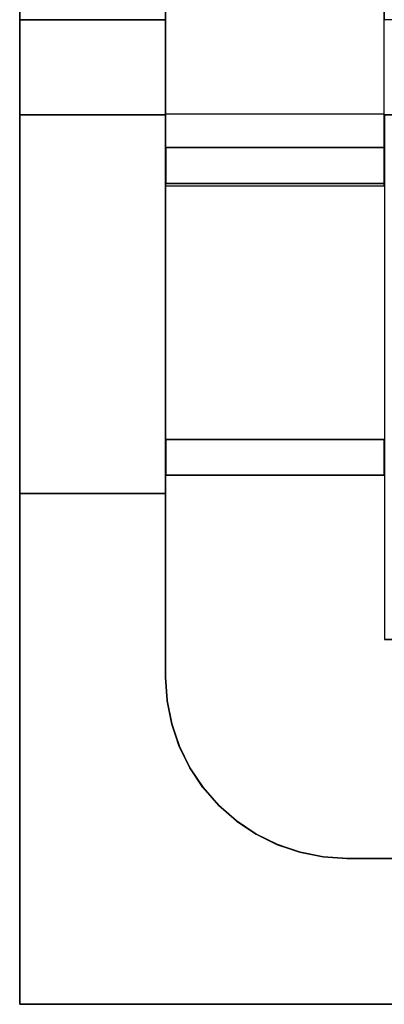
# Model space of a CAD drawing. Header units: millimetres. Extents: x -35 to 33166, y -35 to 31591.
# Tile 57 of 100: x 7165 to 7419, y -35 to 651. Entities that reach past the tile are written whole.
import ezdxf

# ---------------------------------------------------------------- set-up
doc = ezdxf.new("R2010")
doc.units = ezdxf.units.MM
doc.header["$LTSCALE"] = 25.4
doc.layers.get('0').update_dxf_attribs({"true_color": 0xffffff})
for name, color, linetype, true_color in [('end caps & lintels', 7, 'Continuous', 0xffa500), ('ICF - L1', 7, 'Continuous', 0xb4b464), ('ICF - L2', 7, 'Continuous', 0x64ff64)]:
    doc.layers.add(name, color=color, linetype=linetype, true_color=true_color)

# ---------------------------------------------------------------- blocks, each defined once
blk = doc.blocks.new('GF-WG02_RightCap_6in_#1')
for p, q in [((0, 152.4), (0, 0)), ((50, 152.4), (0, 152.4)), ((50, 152.4, 457.2), (0, 152.4, 457.2)), ((0, 152.4, 457.2), (0, 0, 457.2)), ((0, 152.4), (0, 152.4, 457.2)), ((50, 0), (50, 152.4)), ((50, 0, 457.2), (50, 152.4, 457.2)), ((50, 152.4), (50, 152.4, 457.2)), ((0, 0), (50, 0)), ((0, 0, 457.2), (50, 0, 457.2)), ((0, 0), (0, 0, 457.2)), ((50, 0), (50, 0, 457.2))]:
    blk.add_line(p, q)
blk = doc.blocks.new('GF-WG02_RightCap_6in_#2')
for p, q in [((0, 152.4), (0, 0)), ((50, 152.4), (0, 152.4)), ((50, 152.4, 457.2), (0, 152.4, 457.2)), ((0, 152.4, 457.2), (0, 0, 457.2)), ((0, 152.4), (0, 152.4, 457.2)), ((50, 0), (50, 152.4)), ((50, 0, 457.2), (50, 152.4, 457.2)), ((50, 152.4), (50, 152.4, 457.2)), ((0, 0), (50, 0)), ((0, 0, 457.2), (50, 0, 457.2)), ((0, 0), (0, 0, 457.2)), ((50, 0), (50, 0, 457.2))]:
    blk.add_line(p, q)
blk = doc.blocks.new('GF-WG02_RightCap_6in_#3')
for p, q in [((0, 152.4), (0, 0)), ((50, 152.4), (0, 152.4)), ((50, 152.4, 457.2), (0, 152.4, 457.2)), ((0, 152.4, 457.2), (0, 0, 457.2)), ((0, 152.4), (0, 152.4, 457.2)), ((50, 0), (50, 152.4)), ((50, 0, 457.2), (50, 152.4, 457.2)), ((50, 152.4), (50, 152.4, 457.2)), ((0, 0), (50, 0)), ((0, 0, 457.2), (50, 0, 457.2)), ((0, 0), (0, 0, 457.2)), ((50, 0), (50, 0, 457.2))]:
    blk.add_line(p, q)
blk = doc.blocks.new('GF-WG02_RightCap_6in_#4')
for p, q in [((0, 152.4), (0, 0)), ((50, 152.4), (0, 152.4)), ((50, 152.4, 457.2), (0, 152.4, 457.2)), ((0, 152.4, 457.2), (0, 0, 457.2)), ((0, 152.4), (0, 152.4, 457.2)), ((50, 0), (50, 152.4)), ((50, 0, 457.2), (50, 152.4, 457.2)), ((50, 152.4), (50, 152.4, 457.2)), ((0, 0), (50, 0)), ((0, 0, 457.2), (50, 0, 457.2)), ((0, 0), (0, 0, 457.2)), ((50, 0), (50, 0, 457.2))]:
    blk.add_line(p, q)
blk = doc.blocks.new('GF-WG02_RightCap_6in_#5')
for p, q in [((0, 152.4), (0, 0)), ((50, 152.4), (0, 152.4)), ((50, 152.4, 271.2), (0, 152.4, 271.2)), ((0, 152.4, 271.2), (0, 0, 271.2)), ((0, 152.4), (0, 152.4, 271.2)), ((50, 0), (50, 152.4)), ((50, 0, 271.2), (50, 152.4, 271.2)), ((50, 152.4), (50, 152.4, 271.2)), ((0, 0), (50, 0)), ((0, 0, 271.2), (50, 0, 271.2)), ((0, 0), (0, 0, 271.2)), ((50, 0), (50, 0, 271.2))]:
    blk.add_line(p, q)
blk = doc.blocks.new('GF-WG02_HeadLintel_6in_#1')
for p, q in [((785, 152.4), (0, 152.4)), ((785, 152.4, 63), (0, 152.4, 63)), ((785, 0), (785, 152.4)), ((785, 0, 63), (785, 152.4, 63)), ((785, 152.4), (785, 152.4, 63)), ((0, 0), (785, 0)), ((0, 0, 63), (785, 0, 63)), ((785, 0), (785, 0, 63))]:
    blk.add_line(p, q)
blk = doc.blocks.new('GF-WG02_SillLintel_6in_#1')
for p, q in [((785, 152.4), (0, 152.4)), ((785, 152.4, 63), (0, 152.4, 63)), ((785, 0), (785, 152.4)), ((785, 0, 63), (785, 152.4, 63)), ((785, 152.4), (785, 152.4, 63)), ((0, 0), (785, 0)), ((0, 0, 63), (785, 0, 63)), ((785, 0), (785, 0, 63))]:
    blk.add_line(p, q)
blk = doc.blocks.new('6XR35_90_C_Web')
for p, q in [((-76.07, -46.84, -12.5), (-76.07, 46.84, -12.5)), ((-76.07, 46.84, -12.5), (76.07, 46.84, -12.5)), ((76.07, 46.84, 12.5), (-76.07, 46.84, 12.5)), ((-76.07, 46.84, 12.5), (-76.07, -46.84, 12.5)), ((-76.07, 46.84, -12.5), (-76.07, 46.84, 12.5)), ((76.07, 46.84, -12.5), (76.07, -46.84, -12.5)), ((76.07, -46.84, 12.5), (76.07, 46.84, 12.5)), ((76.07, 46.84, 12.5), (76.07, 46.84, -12.5)), ((76.07, -46.84, -12.5), (-76.07, -46.84, -12.5)), ((-76.07, -46.84, 12.5), (76.07, -46.84, 12.5)), ((-76.07, -46.84, 12.5), (-76.07, -46.84, -12.5)), ((76.07, -46.84, -12.5), (76.07, -46.84, 12.5))]:
    blk.add_line(p, q)
blk = doc.blocks.new('Group8147')
for p, q in [((-1092.2, 0, 367.8), (-619.58, 0, 367.8)), ((-1092.2, 0), (0, 0)), ((-619.58, -101.6, 367.8), (-619.58, 0, 367.8)), ((-619.58, -101.6, 457.2), (-619.58, 0, 457.2)), ((-619.58, 0, 457.2), (-619.58, 0, 367.8)), ((-619.58, 0, 457.2), (0, 0, 457.2)), ((0, 0), (0, -685.8)), ((0, 0), (0, 0, 457.2)), ((0, 0, 457.2), (0, -685.8, 457.2)), ((-227.79, -101.6), (-1092.2, -101.6)), ((-619.58, -101.6, 367.8), (-1092.2, -101.6, 367.8)), ((-227.79, -101.6, 457.2), (-619.58, -101.6, 457.2)), ((-619.58, -101.6, 367.8), (-619.58, -101.6, 457.2)), ((-227.79, -101.6), (-227.79, -101.6, 457.2)), ((-211.3, -102.68), (-227.79, -101.6)), ((-211.3, -102.68, 457.2), (-227.79, -101.6, 457.2)), ((-195.1, -105.91), (-211.3, -102.68)), ((-211.3, -102.68), (-211.3, -102.68, 457.2)), ((-195.1, -105.91, 457.2), (-211.3, -102.68, 457.2)), ((-179.46, -111.22), (-195.1, -105.91)), ((-179.46, -111.22, 457.2), (-195.1, -105.91, 457.2)), ((-195.1, -105.91), (-195.1, -105.91, 457.2)), ((-164.64, -118.54), (-179.46, -111.22)), ((-179.46, -111.22), (-179.46, -111.22, 457.2)), ((-164.64, -118.54, 457.2), (-179.46, -111.22, 457.2)), ((-150.91, -127.72), (-164.64, -118.54)), ((-150.91, -127.72, 457.2), (-164.64, -118.54, 457.2)), ((-164.64, -118.54), (-164.64, -118.54, 457.2)), ((-138.5, -138.62), (-150.91, -127.72)), ((-138.5, -138.62, 457.2), (-150.91, -127.72, 457.2)), ((-150.91, -127.72), (-150.91, -127.72, 457.2)), ((-127.61, -151.05), (-138.5, -138.62)), ((-138.5, -138.62), (-138.5, -138.62, 457.2)), ((-127.61, -151.05, 457.2), (-138.5, -138.62, 457.2)), ((-118.45, -164.79), (-127.61, -151.05)), ((-118.45, -164.79, 457.2), (-127.61, -151.05, 457.2)), ((-127.61, -151.05, 457.2), (-127.61, -151.05)), ((-111.16, -179.62), (-118.45, -164.79)), ((-118.45, -164.79, 457.2), (-118.45, -164.79)), ((-111.16, -179.62, 457.2), (-118.45, -164.79, 457.2)), ((-111.16, -179.62), (-105.86, -195.27)), ((-105.86, -195.27, 457.2), (-111.16, -179.62, 457.2)), ((-111.16, -179.62, 457.2), (-111.16, -179.62)), ((-105.86, -195.27), (-102.66, -211.47)), ((-102.66, -211.47, 457.2), (-105.86, -195.27, 457.2)), ((-105.86, -195.27, 457.2), (-105.86, -195.27)), ((-102.66, -211.47), (-101.6, -227.96)), ((-101.6, -227.96, 457.2), (-102.66, -211.47, 457.2)), ((-102.66, -211.47, 457.2), (-102.66, -211.47)), ((-101.6, -227.96), (-101.6, -685.8)), ((-101.6, -685.8, 457.2), (-101.6, -227.96, 457.2)), ((-101.6, -227.96, 457.2), (-101.6, -227.96))]:
    blk.add_line(p, q)
blk = doc.blocks.new('6XR35_90_C_MSG#67')
blk.add_blockref('Group8147', (0, 0))
at = {"extrusion": (1, -1.02405e-15, -1.15708e-14)}
for p in [(-177.67, 97.84, -584.2), (-177.67, 97.84, -381)]:
    blk.add_blockref('6XR35_90_C_Web', p, dxfattribs=at)
at = {"extrusion": (1, -1.02405e-15, 1.15708e-14)}
blk.add_blockref('6XR35_90_C_Web', (-177.67, 358.96, -381), dxfattribs=at)
blk = doc.blocks.new('Group7834')
for p, q in [((-1069.84, 0), (0, 0)), ((-1069.84, 0, 457.2), (0, 0, 457.2)), ((0, 0), (0, -685.8)), ((0, 0, 457.2), (0, 0)), ((0, 0, 457.2), (0, -685.8, 457.2)), ((-227.79, -101.6), (-1069.84, -101.6)), ((-227.79, -101.6, 457.2), (-1069.84, -101.6, 457.2)), ((-211.3, -102.68), (-227.79, -101.6)), ((-227.79, -101.6), (-227.79, -101.6, 457.2)), ((-211.3, -102.68, 457.2), (-227.79, -101.6, 457.2)), ((-195.1, -105.91), (-211.3, -102.68)), ((-195.1, -105.91, 457.2), (-211.3, -102.68, 457.2)), ((-211.3, -102.68), (-211.3, -102.68, 457.2)), ((-179.46, -111.22), (-195.1, -105.91)), ((-179.46, -111.22, 457.2), (-195.1, -105.91, 457.2)), ((-195.1, -105.91), (-195.1, -105.91, 457.2)), ((-164.64, -118.53), (-179.46, -111.22)), ((-164.64, -118.53, 457.2), (-179.46, -111.22, 457.2)), ((-179.46, -111.22), (-179.46, -111.22, 457.2)), ((-150.91, -127.72), (-164.64, -118.53)), ((-150.91, -127.72, 457.2), (-164.64, -118.53, 457.2)), ((-164.64, -118.53), (-164.64, -118.53, 457.2)), ((-138.5, -138.62), (-150.91, -127.72)), ((-138.5, -138.62, 457.2), (-150.91, -127.72, 457.2)), ((-150.91, -127.72), (-150.91, -127.72, 457.2)), ((-127.61, -151.05), (-138.5, -138.62)), ((-127.61, -151.05, 457.2), (-138.5, -138.62, 457.2)), ((-138.5, -138.62, 457.2), (-138.5, -138.62)), ((-118.45, -164.79), (-127.61, -151.05)), ((-118.45, -164.79, 457.2), (-127.61, -151.05, 457.2)), ((-127.61, -151.05, 457.2), (-127.61, -151.05)), ((-111.16, -179.62), (-118.45, -164.79)), ((-111.16, -179.62, 457.2), (-118.45, -164.79, 457.2)), ((-118.45, -164.79, 457.2), (-118.45, -164.79)), ((-111.16, -179.62), (-105.86, -195.27)), ((-105.86, -195.27, 457.2), (-111.16, -179.62, 457.2)), ((-111.16, -179.62, 457.2), (-111.16, -179.62)), ((-105.86, -195.27), (-102.66, -211.47)), ((-102.66, -211.47, 457.2), (-105.86, -195.27, 457.2)), ((-105.86, -195.27, 457.2), (-105.86, -195.27)), ((-102.66, -211.47), (-101.6, -227.96)), ((-101.6, -227.96, 457.2), (-102.66, -211.47, 457.2)), ((-102.66, -211.47, 457.2), (-102.66, -211.47)), ((-101.6, -227.96), (-101.6, -685.8)), ((-101.6, -685.8, 457.2), (-101.6, -227.96, 457.2)), ((-101.6, -227.96, 457.2), (-101.6, -227.96))]:
    blk.add_line(p, q)
blk = doc.blocks.new('6XR35_90_C_MSG#28')
blk.add_blockref('Group7834', (0, 0))
at = {"extrusion": (9.17096e-16, 1, -1.15708e-14)}
for p in [(177.8, 99.45, -381), (177.8, 99.45, -584.2)]:
    blk.add_blockref('6XR35_90_C_Web', p, dxfattribs=at)
at = {"extrusion": (9.17096e-16, 1, 1.15708e-14)}
for p in [(177.8, 360.57, -381), (177.8, 360.57, -584.2)]:
    blk.add_blockref('6XR35_90_C_Web', p, dxfattribs=at)
blk = doc.blocks.new('Group8498')
for p, q in [((-1069.84, 0, 457.2), (0, 0, 457.2)), ((0, 0, 0), (-1069.84, 0, 0)), ((0, 0, 0), (0, 0, 457.2)), ((0, 0, 0), (0, -619.58, 0)), ((0, 0, 457.2), (0, -619.58, 457.2)), ((-227.79, -101.6, 0), (-1069.84, -101.6, 0)), ((-227.79, -101.6, 457.2), (-1069.84, -101.6, 457.2)), ((-227.79, -101.6, 0), (-227.79, -101.6, 457.2)), ((-211.3, -102.68, 0), (-227.79, -101.6, 0)), ((-211.3, -102.68, 457.2), (-227.79, -101.6, 457.2)), ((-195.1, -105.91, 0), (-211.3, -102.68, 0)), ((-195.1, -105.91, 457.2), (-211.3, -102.68, 457.2)), ((-211.3, -102.68, 0), (-211.3, -102.68, 457.2)), ((-179.46, -111.22, 0), (-195.1, -105.91, 0)), ((-179.46, -111.22, 457.2), (-195.1, -105.91, 457.2)), ((-195.1, -105.91, 0), (-195.1, -105.91, 457.2)), ((-164.64, -118.53, 0), (-179.46, -111.22, 0)), ((-164.64, -118.53, 457.2), (-179.46, -111.22, 457.2)), ((-179.46, -111.22, 0), (-179.46, -111.22, 457.2)), ((-150.91, -127.72, 0), (-164.64, -118.53, 0)), ((-150.91, -127.72, 457.2), (-164.64, -118.53, 457.2)), ((-164.64, -118.53, 0), (-164.64, -118.53, 457.2)), ((-138.5, -138.62, 0), (-150.91, -127.72, 0)), ((-138.5, -138.62, 457.2), (-150.91, -127.72, 457.2)), ((-150.91, -127.72, 0), (-150.91, -127.72, 457.2)), ((-127.61, -151.05, 0), (-138.5, -138.62, 0)), ((-127.61, -151.05, 457.2), (-138.5, -138.62, 457.2)), ((-138.5, -138.62, 457.2), (-138.5, -138.62, 0)), ((-127.61, -151.05, 0), (-118.45, -164.79, 0)), ((-118.45, -164.79, 457.2), (-127.61, -151.05, 457.2)), ((-127.61, -151.05, 457.2), (-127.61, -151.05, 0)), ((-118.45, -164.79, 0), (-111.16, -179.62, 0)), ((-111.16, -179.62, 457.2), (-118.45, -164.79, 457.2)), ((-118.45, -164.79, 457.2), (-118.45, -164.79, 0)), ((-111.16, -179.62, 0), (-105.86, -195.27, 0)), ((-105.86, -195.27, 457.2), (-111.16, -179.62, 457.2)), ((-111.16, -179.62, 457.2), (-111.16, -179.62, 0)), ((-105.86, -195.27, 0), (-102.66, -211.47, 0)), ((-102.66, -211.47, 457.2), (-105.86, -195.27, 457.2)), ((-105.86, -195.27, 457.2), (-105.86, -195.27, 0)), ((-102.66, -211.47, 0), (-101.6, -227.96, 0)), ((-101.6, -227.96, 457.2), (-102.66, -211.47, 457.2)), ((-102.66, -211.47, 457.2), (-102.66, -211.47, 0)), ((-101.6, -619.58, 0), (-101.6, -227.96, 0)), ((-101.6, -619.58, 457.2), (-101.6, -227.96, 457.2)), ((-101.6, -227.96, 457.2), (-101.6, -227.96, 0)), ((0, -619.58, 457.2), (-101.6, -619.58, 457.2)), ((-101.6, -619.58, 457.2), (-101.6, -619.58, 0)), ((-101.6, -619.58, 0), (0, -619.58, 0)), ((0, -619.58, 0), (0, -619.58, 457.2))]:
    blk.add_line(p, q)
blk = doc.blocks.new('6XR35_90_C_MSG#98')
blk.add_blockref('Group8498', (0, 0))
at = {"extrusion": (9.17096e-16, 1, -1.15708e-14)}
blk.add_blockref('6XR35_90_C_Web', (177.8, 99.45, -381), dxfattribs=at)
at = {"extrusion": (9.17096e-16, 1, 1.15708e-14)}
blk.add_blockref('6XR35_90_C_Web', (177.8, 360.57, -381), dxfattribs=at)
blk = doc.blocks.new('Group#299')
for p, q in [((-619.58, -355.6, 457.2), (-619.58, -254, 457.2)), ((-619.58, -254, 457.2), (-619.58, -254, 0)), ((-619.58, -254, 0), (-619.58, -355.6, 0)), ((-619.58, -254, 0), (-254, -254, 0)), ((-619.58, -254, 457.2), (-254, -254, 457.2)), ((-254, -685.8, 0), (-254, -254, 0)), ((-254, -254, 457.2), (-254, -254, 0)), ((-254, -254, 457.2), (-254, -685.8, 457.2)), ((-619.58, -355.6, 0), (-619.58, -355.6, 457.2)), ((-619.58, -355.6, 0), (-355.6, -355.6, 0)), ((-619.58, -355.6, 457.2), (-355.6, -355.6, 457.2)), ((-355.6, -685.8, 0), (-355.6, -355.6, 0)), ((-355.6, -685.8, 457.2), (-355.6, -355.6, 457.2)), ((-355.6, -355.6, 457.2), (-355.6, -355.6, 0)), ((-355.6, -685.8, 0), (-254, -685.8, 0)), ((-254, -685.8, 457.2), (-355.6, -685.8, 457.2)), ((-355.6, -685.8, 457.2), (-355.6, -685.8, 0)), ((-254, -685.8, 457.2), (-254, -685.8, 0))]:
    blk.add_line(p, q)
blk = doc.blocks.new('Group#300')
for p, q in [((-619.58, -101.6, 457.2), (-619.58, 0, 457.2)), ((-619.58, 0, 457.2), (-619.58, 0, 0)), ((-619.58, 0, 0), (-619.58, -101.6, 0)), ((-619.58, 0, 0), (0, 0, 0)), ((-619.58, 0, 457.2), (0, 0, 457.2)), ((0, 0, 0), (0, -685.8, 0)), ((0, 0, 457.2), (0, -685.8, 457.2)), ((0, 0, 457.2), (0, 0, 0)), ((-619.58, -101.6, 0), (-619.58, -101.6, 457.2)), ((-619.58, -101.6, 0), (-227.79, -101.6, 0)), ((-227.79, -101.6, 457.2), (-619.58, -101.6, 457.2)), ((-227.79, -101.6, 457.2), (-227.79, -101.6, 0)), ((-227.79, -101.6, 0), (-211.3, -102.68, 0)), ((-211.3, -102.68, 457.2), (-227.79, -101.6, 457.2)), ((-211.3, -102.68, 0), (-195.1, -105.91, 0)), ((-195.1, -105.91, 457.2), (-211.3, -102.68, 457.2)), ((-211.3, -102.68, 0), (-211.3, -102.68, 457.2)), ((-195.1, -105.91, 0), (-179.46, -111.22, 0)), ((-179.46, -111.22, 457.2), (-195.1, -105.91, 457.2)), ((-195.1, -105.91, 0), (-195.1, -105.91, 457.2)), ((-179.46, -111.22, 0), (-164.64, -118.54, 0)), ((-164.64, -118.54, 457.2), (-179.46, -111.22, 457.2)), ((-179.46, -111.22, 0), (-179.46, -111.22, 457.2)), ((-164.64, -118.54, 0), (-150.91, -127.72, 0)), ((-150.91, -127.72, 457.2), (-164.64, -118.54, 457.2)), ((-164.64, -118.54, 0), (-164.64, -118.54, 457.2)), ((-138.5, -138.62, 0), (-150.91, -127.72, 0)), ((-138.5, -138.62, 457.2), (-150.91, -127.72, 457.2)), ((-150.91, -127.72, 0), (-150.91, -127.72, 457.2)), ((-127.61, -151.05, 0), (-138.5, -138.62, 0)), ((-127.61, -151.05, 457.2), (-138.5, -138.62, 457.2)), ((-138.5, -138.62, 0), (-138.5, -138.62, 457.2)), ((-118.45, -164.79, 0), (-127.61, -151.05, 0)), ((-118.45, -164.79, 457.2), (-127.61, -151.05, 457.2)), ((-127.61, -151.05, 457.2), (-127.61, -151.05, 0)), ((-111.16, -179.62, 0), (-118.45, -164.79, 0)), ((-111.16, -179.62, 457.2), (-118.45, -164.79, 457.2)), ((-118.45, -164.79, 457.2), (-118.45, -164.79, 0)), ((-111.16, -179.62, 0), (-105.86, -195.27, 0)), ((-105.86, -195.27, 457.2), (-111.16, -179.62, 457.2)), ((-111.16, -179.62, 457.2), (-111.16, -179.62, 0)), ((-105.86, -195.27, 0), (-102.66, -211.47, 0)), ((-102.66, -211.47, 457.2), (-105.86, -195.27, 457.2)), ((-105.86, -195.27, 457.2), (-105.86, -195.27, 0)), ((-102.66, -211.47, 0), (-101.6, -227.96, 0)), ((-101.6, -227.96, 457.2), (-102.66, -211.47, 457.2)), ((-102.66, -211.47, 457.2), (-102.66, -211.47, 0)), ((-101.6, -227.96, 0), (-101.6, -685.8, 0)), ((-101.6, -685.8, 457.2), (-101.6, -227.96, 457.2)), ((-101.6, -227.96, 457.2), (-101.6, -227.96, 0)), ((-101.6, -685.8, 0), (0, -685.8, 0)), ((0, -685.8, 457.2), (-101.6, -685.8, 457.2)), ((-101.6, -685.8, 457.2), (-101.6, -685.8, 0)), ((0, -685.8, 457.2), (0, -685.8, 0))]:
    blk.add_line(p, q)
blk = doc.blocks.new('6XR35_90_C_MSG#133')
for name in ['Group#300', 'Group#299']:
    blk.add_blockref(name, (0, 0))
at = {"extrusion": (1, -1.02405e-15, 1.15708e-14)}
blk.add_blockref('6XR35_90_C_Web', (-177.67, 358.96, -381), dxfattribs=at)
at = {"extrusion": (1, -1.02405e-15, -1.15708e-14)}
blk.add_blockref('6XR35_90_C_Web', (-177.67, 97.84, -381), dxfattribs=at)
at = {"extrusion": (9.17096e-16, 1, -1.15708e-14)}
for p in [(177.8, 99.45, -381), (177.8, 99.45, -584.2)]:
    blk.add_blockref('6XR35_90_C_Web', p, dxfattribs=at)
at = {"extrusion": (9.17096e-16, 1, 1.15708e-14)}
for p in [(177.8, 360.57, -381), (177.8, 360.57, -584.2)]:
    blk.add_blockref('6XR35_90_C_Web', p, dxfattribs=at)
blk = doc.blocks.new('Group#1508')
for p, q in [((0, 0, 0), (-1069.84, 0, 0)), ((-1069.84, 0, 457.2), (0, 0, 457.2)), ((0, 0, 0), (0, -619.58, 0)), ((0, 0, 0), (0, 0, 457.2)), ((0, 0, 457.2), (0, -619.58, 457.2)), ((-227.79, -101.6, 0), (-1069.84, -101.6, 0)), ((-227.79, -101.6, 457.2), (-1069.84, -101.6, 457.2)), ((-211.3, -102.68, 0), (-227.79, -101.6, 0)), ((-227.79, -101.6, 0), (-227.79, -101.6, 457.2)), ((-211.3, -102.68, 457.2), (-227.79, -101.6, 457.2)), ((-195.1, -105.91, 0), (-211.3, -102.68, 0)), ((-195.1, -105.91, 457.2), (-211.3, -102.68, 457.2)), ((-211.3, -102.68, 0), (-211.3, -102.68, 457.2)), ((-179.46, -111.22, 0), (-195.1, -105.91, 0)), ((-179.46, -111.22, 457.2), (-195.1, -105.91, 457.2)), ((-195.1, -105.91, 0), (-195.1, -105.91, 457.2)), ((-164.64, -118.53, 0), (-179.46, -111.22, 0)), ((-164.64, -118.53, 457.2), (-179.46, -111.22, 457.2)), ((-179.46, -111.22, 0), (-179.46, -111.22, 457.2)), ((-150.91, -127.72, 0), (-164.64, -118.53, 0)), ((-150.91, -127.72, 457.2), (-164.64, -118.53, 457.2)), ((-164.64, -118.53, 0), (-164.64, -118.53, 457.2)), ((-138.5, -138.62, 0), (-150.91, -127.72, 0)), ((-138.5, -138.62, 457.2), (-150.91, -127.72, 457.2)), ((-150.91, -127.72, 0), (-150.91, -127.72, 457.2)), ((-127.61, -151.05, 0), (-138.5, -138.62, 0)), ((-127.61, -151.05, 457.2), (-138.5, -138.62, 457.2)), ((-138.5, -138.62, 457.2), (-138.5, -138.62, 0)), ((-127.61, -151.05, 0), (-118.45, -164.79, 0)), ((-118.45, -164.79, 457.2), (-127.61, -151.05, 457.2)), ((-127.61, -151.05, 457.2), (-127.61, -151.05, 0)), ((-118.45, -164.79, 0), (-111.16, -179.62, 0)), ((-111.16, -179.62, 457.2), (-118.45, -164.79, 457.2)), ((-118.45, -164.79, 457.2), (-118.45, -164.79, 0)), ((-111.16, -179.62, 0), (-105.86, -195.27, 0)), ((-105.86, -195.27, 457.2), (-111.16, -179.62, 457.2)), ((-111.16, -179.62, 457.2), (-111.16, -179.62, 0)), ((-105.86, -195.27, 0), (-102.66, -211.47, 0)), ((-102.66, -211.47, 457.2), (-105.86, -195.27, 457.2)), ((-105.86, -195.27, 457.2), (-105.86, -195.27, 0)), ((-102.66, -211.47, 0), (-101.6, -227.96, 0)), ((-101.6, -227.96, 457.2), (-102.66, -211.47, 457.2)), ((-102.66, -211.47, 457.2), (-102.66, -211.47, 0)), ((-101.6, -227.96, 0), (-101.6, -619.58, 0)), ((-101.6, -227.96, 457.2), (-101.6, -619.58, 457.2)), ((-101.6, -227.96, 457.2), (-101.6, -227.96, 0)), ((-101.6, -619.58, 0), (0, -619.58, 0)), ((0, -619.58, 457.2), (-101.6, -619.58, 457.2)), ((-101.6, -619.58, 457.2), (-101.6, -619.58, 0)), ((0, -619.58, 0), (0, -619.58, 457.2))]:
    blk.add_line(p, q)
blk = doc.blocks.new('6XR35_90_C_MSG#169')
blk.add_blockref('Group#1508', (0, 0))
at = {"extrusion": (9.17096e-16, 1, -1.15708e-14)}
blk.add_blockref('6XR35_90_C_Web', (177.8, 99.45, -381), dxfattribs=at)
at = {"extrusion": (9.17096e-16, 1, 1.15708e-14)}
blk.add_blockref('6XR35_90_C_Web', (177.8, 360.57, -381), dxfattribs=at)
blk = doc.blocks.new('Group#3341')
for p, q in [((-619.58, -355.6, 457.2), (-619.58, -254, 457.2)), ((-619.58, -254, 457.2), (-619.58, -254, 0)), ((-619.58, -254, 0), (-619.58, -355.6, 0)), ((-619.58, -254, 0), (-254, -254, 0)), ((-619.58, -254, 457.2), (-254, -254, 457.2)), ((-254, -685.8, 0), (-254, -254, 0)), ((-254, -254, 457.2), (-254, -254, 0)), ((-254, -254, 457.2), (-254, -685.8, 457.2)), ((-619.58, -355.6, 0), (-619.58, -355.6, 457.2)), ((-619.58, -355.6, 0), (-355.6, -355.6, 0)), ((-619.58, -355.6, 457.2), (-355.6, -355.6, 457.2)), ((-355.6, -685.8, 457.2), (-355.6, -355.6, 457.2)), ((-355.6, -355.6, 457.2), (-355.6, -355.6, 0)), ((-355.6, -685.8, 0), (-355.6, -355.6, 0)), ((-355.6, -685.8, 0), (-254, -685.8, 0)), ((-254, -685.8, 457.2), (-355.6, -685.8, 457.2)), ((-355.6, -685.8, 457.2), (-355.6, -685.8, 0)), ((-254, -685.8, 457.2), (-254, -685.8, 0))]:
    blk.add_line(p, q)
blk = doc.blocks.new('Group9302')
for p, q in [((-619.58, -101.6, 457.2), (-619.58, 0, 457.2)), ((-619.58, 0, 457.2), (-619.58, 0, 0)), ((-619.58, 0, 0), (-619.58, -101.6, 0)), ((-619.58, 0, 457.2), (0, 0, 457.2)), ((-619.58, 0, 0), (0, 0, 0)), ((0, 0, 457.2), (0, 0, 0)), ((0, 0, 0), (0, -685.8, 0)), ((0, 0, 457.2), (0, -685.8, 457.2)), ((-619.58, -101.6, 0), (-619.58, -101.6, 457.2)), ((-619.58, -101.6, 0), (-227.79, -101.6, 0)), ((-619.58, -101.6, 457.2), (-227.79, -101.6, 457.2)), ((-227.79, -101.6, 0), (-227.79, -101.6, 457.2)), ((-227.79, -101.6, 0), (-211.3, -102.68, 0)), ((-211.3, -102.68, 457.2), (-227.79, -101.6, 457.2)), ((-211.3, -102.68, 0), (-195.1, -105.91, 0)), ((-195.1, -105.91, 457.2), (-211.3, -102.68, 457.2)), ((-211.3, -102.68, 0), (-211.3, -102.68, 457.2)), ((-195.1, -105.91, 0), (-179.46, -111.22, 0)), ((-179.46, -111.22, 457.2), (-195.1, -105.91, 457.2)), ((-195.1, -105.91, 0), (-195.1, -105.91, 457.2)), ((-179.46, -111.22, 0), (-164.64, -118.54, 0)), ((-164.64, -118.54, 457.2), (-179.46, -111.22, 457.2)), ((-179.46, -111.22, 0), (-179.46, -111.22, 457.2)), ((-164.64, -118.54, 0), (-150.91, -127.72, 0)), ((-150.91, -127.72, 457.2), (-164.64, -118.54, 457.2)), ((-164.64, -118.54, 0), (-164.64, -118.54, 457.2)), ((-138.5, -138.62, 0), (-150.91, -127.72, 0)), ((-138.5, -138.62, 457.2), (-150.91, -127.72, 457.2)), ((-150.91, -127.72, 0), (-150.91, -127.72, 457.2)), ((-127.61, -151.05, 0), (-138.5, -138.62, 0)), ((-127.61, -151.05, 457.2), (-138.5, -138.62, 457.2)), ((-138.5, -138.62, 0), (-138.5, -138.62, 457.2)), ((-118.45, -164.79, 0), (-127.61, -151.05, 0)), ((-118.45, -164.79, 457.2), (-127.61, -151.05, 457.2)), ((-127.61, -151.05, 457.2), (-127.61, -151.05, 0)), ((-111.16, -179.62, 0), (-118.45, -164.79, 0)), ((-111.16, -179.62, 457.2), (-118.45, -164.79, 457.2)), ((-118.45, -164.79, 457.2), (-118.45, -164.79, 0)), ((-111.16, -179.62, 0), (-105.86, -195.27, 0)), ((-105.86, -195.27, 457.2), (-111.16, -179.62, 457.2)), ((-111.16, -179.62, 457.2), (-111.16, -179.62, 0)), ((-105.86, -195.27, 0), (-102.66, -211.47, 0)), ((-102.66, -211.47, 457.2), (-105.86, -195.27, 457.2)), ((-105.86, -195.27, 457.2), (-105.86, -195.27, 0)), ((-102.66, -211.47, 0), (-101.6, -227.96, 0)), ((-101.6, -227.96, 457.2), (-102.66, -211.47, 457.2)), ((-102.66, -211.47, 457.2), (-102.66, -211.47, 0)), ((-101.6, -227.96, 0), (-101.6, -685.8, 0)), ((-101.6, -685.8, 457.2), (-101.6, -227.96, 457.2)), ((-101.6, -227.96, 457.2), (-101.6, -227.96, 0)), ((-101.6, -685.8, 0), (0, -685.8, 0)), ((0, -685.8, 457.2), (-101.6, -685.8, 457.2)), ((-101.6, -685.8, 457.2), (-101.6, -685.8, 0)), ((0, -685.8, 457.2), (0, -685.8, 0))]:
    blk.add_line(p, q)
blk = doc.blocks.new('6XR35_90_C_MSG#206')
for name in ['Group9302', 'Group#3341']:
    blk.add_blockref(name, (0, 0))
at = {"extrusion": (1, -1.02405e-15, 1.15708e-14)}
blk.add_blockref('6XR35_90_C_Web', (-177.67, 358.96, -381), dxfattribs=at)
at = {"extrusion": (1, -1.02405e-15, -1.15708e-14)}
blk.add_blockref('6XR35_90_C_Web', (-177.67, 97.84, -381), dxfattribs=at)
at = {"extrusion": (9.17096e-16, 1, -1.15708e-14)}
for p in [(177.8, 99.45, -381), (177.8, 99.45, -584.2)]:
    blk.add_blockref('6XR35_90_C_Web', p, dxfattribs=at)
at = {"extrusion": (9.17096e-16, 1, 1.15708e-14)}
for p in [(177.8, 360.57, -381), (177.8, 360.57, -584.2)]:
    blk.add_blockref('6XR35_90_C_Web', p, dxfattribs=at)
blk = doc.blocks.new('Group#3561')
for p, q in [((-1092.2, 0, 457.2), (0, 0, 457.2)), ((0, 0, 0), (-1069.84, 0, 0)), ((0, 0, 457.2), (0, 0, 0)), ((0, 0, 0), (0, -619.58, 0)), ((0, 0, 457.2), (0, -685.8, 457.2)), ((-227.79, -101.6, 457.2), (-1092.2, -101.6, 457.2)), ((-227.79, -101.6, 0), (-1069.84, -101.6, 0)), ((-227.79, -101.6, 0), (-227.79, -101.6, 457.2)), ((-211.3, -102.68, 0), (-227.79, -101.6, 0)), ((-211.3, -102.68, 457.2), (-227.79, -101.6, 457.2)), ((-195.1, -105.91, 0), (-211.3, -102.68, 0)), ((-195.1, -105.91, 457.2), (-211.3, -102.68, 457.2)), ((-211.3, -102.68, 0), (-211.3, -102.68, 457.2)), ((-179.46, -111.22, 0), (-195.1, -105.91, 0)), ((-179.46, -111.22, 457.2), (-195.1, -105.91, 457.2)), ((-195.1, -105.91, 0), (-195.1, -105.91, 457.2)), ((-164.64, -118.53, 0), (-179.46, -111.22, 0)), ((-164.64, -118.53, 457.2), (-179.46, -111.22, 457.2)), ((-179.46, -111.22, 0), (-179.46, -111.22, 457.2)), ((-150.91, -127.72, 0), (-164.64, -118.53, 0)), ((-150.91, -127.72, 457.2), (-164.64, -118.53, 457.2)), ((-164.64, -118.53, 0), (-164.64, -118.53, 457.2)), ((-138.5, -138.62, 0), (-150.91, -127.72, 0)), ((-138.5, -138.62, 457.2), (-150.91, -127.72, 457.2)), ((-150.91, -127.72, 0), (-150.91, -127.72, 457.2)), ((-127.61, -151.05, 0), (-138.5, -138.62, 0)), ((-127.61, -151.05, 457.2), (-138.5, -138.62, 457.2)), ((-138.5, -138.62, 0), (-138.5, -138.62, 457.2)), ((-118.45, -164.79, 0), (-127.61, -151.05, 0)), ((-118.45, -164.79, 457.2), (-127.61, -151.05, 457.2)), ((-127.61, -151.05, 457.2), (-127.61, -151.05, 0)), ((-111.16, -179.62, 0), (-118.45, -164.79, 0)), ((-111.16, -179.62, 457.2), (-118.45, -164.79, 457.2)), ((-118.45, -164.79, 457.2), (-118.45, -164.79, 0)), ((-111.16, -179.62, 0), (-105.86, -195.27, 0)), ((-105.86, -195.27, 457.2), (-111.16, -179.62, 457.2)), ((-111.16, -179.62, 457.2), (-111.16, -179.62, 0)), ((-105.86, -195.27, 0), (-102.66, -211.47, 0)), ((-102.66, -211.47, 457.2), (-105.86, -195.27, 457.2)), ((-105.86, -195.27, 457.2), (-105.86, -195.27, 0)), ((-102.66, -211.47, 0), (-101.6, -227.96, 0)), ((-101.6, -227.96, 457.2), (-102.66, -211.47, 457.2)), ((-102.66, -211.47, 457.2), (-102.66, -211.47, 0)), ((-101.6, -227.96, 0), (-101.6, -619.58, 0)), ((-101.6, -227.96, 457.2), (-101.6, -685.8, 457.2)), ((-101.6, -227.96, 457.2), (-101.6, -227.96, 0)), ((-101.6, -619.58, 0), (0, -619.58, 0)), ((0, -619.58, 182.3), (-101.6, -619.58, 182.3)), ((-101.6, -619.58, 182.3), (-101.6, -619.58, 0)), ((-101.6, -685.8, 182.3), (-101.6, -619.58, 182.3)), ((0, -619.58, 0), (0, -619.58, 182.3)), ((0, -619.58, 182.3), (0, -685.8, 182.3)), ((0, -685.8, 182.3), (-101.6, -685.8, 182.3)), ((-101.6, -685.8, 182.3), (-101.6, -685.8, 457.2)), ((0, -685.8, 457.2), (-101.6, -685.8, 457.2)), ((0, -685.8, 457.2), (0, -685.8, 182.3))]:
    blk.add_line(p, q)
blk = doc.blocks.new('6XR35_90_C_MSG#238')
blk.add_blockref('Group#3561', (0, 0))
at = {"extrusion": (9.17096e-16, 1, -1.15708e-14)}
blk.add_blockref('6XR35_90_C_Web', (177.8, 99.45, -381), dxfattribs=at)
at = {"extrusion": (9.17096e-16, 1, 1.15708e-14)}
for p in [(177.8, 360.57, -381), (177.8, 360.57, -584.2)]:
    blk.add_blockref('6XR35_90_C_Web', p, dxfattribs=at)
blk = doc.blocks.new('Group#4003')
for p, q in [((-1092.2, 0, 457.2), (0, 0, 457.2)), ((-1092.2, 0, 0), (0, 0, 0)), ((0, 0, 457.2), (0, 0, 0)), ((0, 0, 0), (0, -685.8, 0)), ((0, 0, 457.2), (0, -685.8, 457.2)), ((-227.79, -101.6, 457.2), (-1092.2, -101.6, 457.2)), ((-1092.2, -101.6, 0), (-227.79, -101.6, 0)), ((-227.79, -101.6, 457.2), (-227.79, -101.6, 0)), ((-211.3, -102.68, 457.2), (-227.79, -101.6, 457.2)), ((-211.3, -102.68, 0), (-227.79, -101.6, 0)), ((-195.1, -105.91, 457.2), (-211.3, -102.68, 457.2)), ((-195.1, -105.91, 0), (-211.3, -102.68, 0)), ((-211.3, -102.68, 0), (-211.3, -102.68, 457.2)), ((-179.46, -111.22, 457.2), (-195.1, -105.91, 457.2)), ((-179.46, -111.22, 0), (-195.1, -105.91, 0)), ((-195.1, -105.91, 0), (-195.1, -105.91, 457.2)), ((-164.64, -118.54, 457.2), (-179.46, -111.22, 457.2)), ((-164.64, -118.54, 0), (-179.46, -111.22, 0)), ((-179.46, -111.22, 0), (-179.46, -111.22, 457.2)), ((-150.91, -127.72, 457.2), (-164.64, -118.54, 457.2)), ((-150.91, -127.72, 0), (-164.64, -118.54, 0)), ((-164.64, -118.54, 0), (-164.64, -118.54, 457.2)), ((-138.5, -138.62, 457.2), (-150.91, -127.72, 457.2)), ((-138.5, -138.62, 0), (-150.91, -127.72, 0)), ((-150.91, -127.72, 0), (-150.91, -127.72, 457.2)), ((-127.61, -151.05, 457.2), (-138.5, -138.62, 457.2)), ((-127.61, -151.05, 0), (-138.5, -138.62, 0)), ((-138.5, -138.62, 0), (-138.5, -138.62, 457.2)), ((-118.45, -164.79, 457.2), (-127.61, -151.05, 457.2)), ((-118.45, -164.79, 0), (-127.61, -151.05, 0)), ((-127.61, -151.05, 457.2), (-127.61, -151.05, 0)), ((-111.16, -179.62, 457.2), (-118.45, -164.79, 457.2)), ((-111.16, -179.62, 0), (-118.45, -164.79, 0)), ((-118.45, -164.79, 457.2), (-118.45, -164.79, 0)), ((-105.86, -195.27, 457.2), (-111.16, -179.62, 457.2)), ((-111.16, -179.62, 0), (-105.86, -195.27, 0)), ((-111.16, -179.62, 457.2), (-111.16, -179.62, 0)), ((-102.66, -211.47, 457.2), (-105.86, -195.27, 457.2)), ((-105.86, -195.27, 0), (-102.66, -211.47, 0)), ((-105.86, -195.27, 457.2), (-105.86, -195.27, 0)), ((-101.6, -227.96, 457.2), (-102.66, -211.47, 457.2)), ((-102.66, -211.47, 0), (-101.6, -227.96, 0)), ((-102.66, -211.47, 457.2), (-102.66, -211.47, 0)), ((-101.6, -227.96, 457.2), (-101.6, -685.8, 457.2)), ((-101.6, -227.96, 457.2), (-101.6, -227.96, 0)), ((-101.6, -227.96, 0), (-101.6, -685.8, 0))]:
    blk.add_line(p, q)
blk = doc.blocks.new('Group#4006')
for p, q in [((-76.07, 0.49, 12.5), (76.07, 0.49, 12.5)), ((76.07, 0.49, -12.5), (-76.07, 0.49, -12.5)), ((-76.07, 0.49, -12.5), (-76.07, 0.49, 12.5)), ((-76.07, -46.84, -12.5), (-76.07, 0.49, -12.5)), ((-76.07, -46.84, 12.5), (-76.07, 0.49, 12.5)), ((76.07, 0.49, 12.5), (76.07, 0.49, -12.5)), ((76.07, -46.84, -12.5), (76.07, 0.49, -12.5)), ((76.07, -46.84, 12.5), (76.07, 0.49, 12.5)), ((-76.07, -46.84, -12.5), (76.07, -46.84, -12.5)), ((76.07, -46.84, 12.5), (-76.07, -46.84, 12.5)), ((-76.07, -46.84, 12.5), (-76.07, -46.84, -12.5)), ((76.07, -46.84, 12.5), (76.07, -46.84, -12.5))]:
    blk.add_line(p, q)
blk = doc.blocks.new('Group#4007')
for p, q in [((-76.07, 0.49, 12.5), (76.07, 0.49, 12.5)), ((76.07, 0.49, -12.5), (-76.07, 0.49, -12.5)), ((-76.07, 0.49, -12.5), (-76.07, 0.49, 12.5)), ((-76.07, -46.84, -12.5), (-76.07, 0.49, -12.5)), ((-76.07, -46.84, 12.5), (-76.07, 0.49, 12.5)), ((76.07, 0.49, 12.5), (76.07, 0.49, -12.5)), ((76.07, -46.84, -12.5), (76.07, 0.49, -12.5)), ((76.07, -46.84, 12.5), (76.07, 0.49, 12.5)), ((-76.07, -46.84, -12.5), (76.07, -46.84, -12.5)), ((76.07, -46.84, 12.5), (-76.07, -46.84, 12.5)), ((-76.07, -46.84, 12.5), (-76.07, -46.84, -12.5)), ((76.07, -46.84, 12.5), (76.07, -46.84, -12.5))]:
    blk.add_line(p, q)
blk = doc.blocks.new('6XR35_90_C_MSG#277')
blk.add_blockref('Group#4003', (0, 0))
at = {"extrusion": (1, -1.02405e-15, 1.15708e-14)}
for p in [(-177.67, 358.96, -584.2), (-177.67, 358.96, -381)]:
    blk.add_blockref('6XR35_90_C_Web', p, dxfattribs=at)
at = {"extrusion": (1, -1.02405e-15, -1.15708e-14)}
for name, p in [('Group#4006', (-177.67, 97.84, -584.2)), ('Group#4007', (-177.67, 97.84, -381))]:
    blk.add_blockref(name, p, dxfattribs=at)
blk = doc.blocks.new('Group9889')
for p, q in [((-101.6, 265.1, 182.3), (0, 265.1, 182.3)), ((-101.6, 0, 182.3), (-101.6, 265.1, 182.3)), ((-101.6, 0, 457.2), (-101.6, 265.1, 457.2)), ((-101.6, 265.1, 457.2), (-101.6, 265.1, 182.3)), ((0, 265.1, 457.2), (-101.6, 265.1, 457.2)), ((0, 265.1, 182.3), (0, 0, 182.3)), ((0, 265.1, 457.2), (0, 0, 457.2)), ((0, 265.1, 182.3), (0, 265.1, 457.2)), ((0, 0, 182.3), (-101.6, 0, 182.3)), ((0, 0, 457.2), (-101.6, 0, 457.2)), ((-101.6, 0, 457.2), (-101.6, 0, 182.3)), ((0, 0, 457.2), (0, 0, 182.3))]:
    blk.add_line(p, q)
blk = doc.blocks.new('Group9890')
for p, q in [((-355.6, 265.1, 182.3), (-254, 265.1, 182.3)), ((-355.6, 0, 182.3), (-355.6, 265.1, 182.3)), ((-355.6, 0, 457.2), (-355.6, 265.1, 457.2)), ((-355.6, 265.1, 457.2), (-355.6, 265.1, 182.3)), ((-355.6, 265.1, 457.2), (-254, 265.1, 457.2)), ((-254, 265.1, 182.3), (-254, 0, 182.3)), ((-254, 0, 457.2), (-254, 265.1, 457.2)), ((-254, 265.1, 457.2), (-254, 265.1, 182.3)), ((-254, 0, 182.3), (-355.6, 0, 182.3)), ((-355.6, 0, 457.2), (-254, 0, 457.2)), ((-355.6, 0, 457.2), (-355.6, 0, 182.3)), ((-254, 0, 457.2), (-254, 0, 182.3))]:
    blk.add_line(p, q)
blk = doc.blocks.new('Group#3788')
for p, q in [((-101.6, 114.1, 312.12), (-253.75, 114.1, 312.12)), ((-253.75, 114.1, 312.12), (-253.75, 114.1, 405.8)), ((-253.75, 114.1, 405.8), (-101.6, 114.1, 405.8)), ((-253.75, 89.1, 312.12), (-253.75, 114.1, 312.12)), ((-253.75, 114.1, 405.8), (-253.75, 89.1, 405.8)), ((-101.6, 114.1, 405.8), (-101.6, 114.1, 312.12)), ((-101.6, 114.1, 312.12), (-101.6, 89.1, 312.12)), ((-101.6, 89.1, 405.8), (-101.6, 114.1, 405.8)), ((-101.6, 89.1, 405.8), (-253.75, 89.1, 405.8)), ((-253.75, 89.1, 405.8), (-253.75, 89.1, 312.12)), ((-253.75, 89.1, 312.12), (-101.6, 89.1, 312.12)), ((-101.6, 89.1, 312.12), (-101.6, 89.1, 405.8))]:
    blk.add_line(p, q)
blk = doc.blocks.new('6XR35_96_S_CUT_10_375_MSG#7')
for name in ['Group9890', 'Group9889', 'Group#3788']:
    blk.add_blockref(name, (0, 0))
blk = doc.blocks.new('Group3573')
at = {"layer": 'ICF - L1', "extrusion": (0, 0, -1), "zscale": -1, "rotation": 270}
for name, p in [('6XR35_90_C_MSG#67', (-7165.41, -34.58, -357.2)), ('6XR35_90_C_MSG#277', (-7165.41, -34.58, -3100.4)), ('6XR35_90_C_MSG#133', (-7165.41, -34.58, -1271.6)), ('6XR35_90_C_MSG#206', (-7165.41, -34.58, -2186))]:
    blk.add_blockref(name, p, dxfattribs=at)
at = {"layer": 'ICF - L1'}
blk.add_blockref('6XR35_96_S_CUT_10_375_MSG#7', (7521.01, 651.22, 2643.2), dxfattribs=at)
at = {"layer": 'ICF - L1', "rotation": 180}
for name, p in [('6XR35_90_C_MSG#28', (7165.41, -34.58, -100)), ('6XR35_90_C_MSG#238', (7165.41, -34.58, 2643.2)), ('6XR35_90_C_MSG#98', (7165.41, -34.58, 814.4)), ('6XR35_90_C_MSG#169', (7165.41, -34.58, 1728.8))]:
    blk.add_blockref(name, p, dxfattribs=at)
blk = doc.blocks.new('Group#4783')
for p, q in [((0, 0, 0), (-1069.84, 0, 0)), ((-1069.84, 0, 457.2), (0, 0, 457.2)), ((0, 0, 0), (0, -685.8, 0)), ((0, 0, 457.2), (0, 0, 0)), ((0, 0, 457.2), (0, -685.8, 457.2)), ((-227.79, -101.6, 0), (-1069.84, -101.6, 0)), ((-227.79, -101.6, 457.2), (-1069.84, -101.6, 457.2)), ((-211.3, -102.68, 0), (-227.79, -101.6, 0)), ((-227.79, -101.6, 0), (-227.79, -101.6, 457.2)), ((-211.3, -102.68, 457.2), (-227.79, -101.6, 457.2)), ((-195.1, -105.91, 0), (-211.3, -102.68, 0)), ((-195.1, -105.91, 457.2), (-211.3, -102.68, 457.2)), ((-211.3, -102.68, 0), (-211.3, -102.68, 457.2)), ((-179.46, -111.22, 0), (-195.1, -105.91, 0)), ((-179.46, -111.22, 457.2), (-195.1, -105.91, 457.2)), ((-195.1, -105.91, 0), (-195.1, -105.91, 457.2)), ((-164.64, -118.53, 0), (-179.46, -111.22, 0)), ((-164.64, -118.53, 457.2), (-179.46, -111.22, 457.2)), ((-179.46, -111.22, 0), (-179.46, -111.22, 457.2)), ((-150.91, -127.72, 0), (-164.64, -118.53, 0)), ((-150.91, -127.72, 457.2), (-164.64, -118.53, 457.2)), ((-164.64, -118.53, 0), (-164.64, -118.53, 457.2)), ((-138.5, -138.62, 0), (-150.91, -127.72, 0)), ((-138.5, -138.62, 457.2), (-150.91, -127.72, 457.2)), ((-150.91, -127.72, 0), (-150.91, -127.72, 457.2)), ((-127.61, -151.05, 0), (-138.5, -138.62, 0)), ((-127.61, -151.05, 457.2), (-138.5, -138.62, 457.2)), ((-138.5, -138.62, 457.2), (-138.5, -138.62, 0)), ((-118.45, -164.79, 0), (-127.61, -151.05, 0)), ((-118.45, -164.79, 457.2), (-127.61, -151.05, 457.2)), ((-127.61, -151.05, 457.2), (-127.61, -151.05, 0)), ((-111.16, -179.62, 0), (-118.45, -164.79, 0)), ((-111.16, -179.62, 457.2), (-118.45, -164.79, 457.2)), ((-118.45, -164.79, 457.2), (-118.45, -164.79, 0)), ((-111.16, -179.62, 0), (-105.86, -195.27, 0)), ((-105.86, -195.27, 457.2), (-111.16, -179.62, 457.2)), ((-111.16, -179.62, 457.2), (-111.16, -179.62, 0)), ((-105.86, -195.27, 0), (-102.66, -211.47, 0)), ((-102.66, -211.47, 457.2), (-105.86, -195.27, 457.2)), ((-105.86, -195.27, 457.2), (-105.86, -195.27, 0)), ((-102.66, -211.47, 0), (-101.6, -227.96, 0)), ((-101.6, -227.96, 457.2), (-102.66, -211.47, 457.2)), ((-102.66, -211.47, 457.2), (-102.66, -211.47, 0)), ((-101.6, -227.96, 0), (-101.6, -685.8, 0)), ((-101.6, -685.8, 457.2), (-101.6, -227.96, 457.2)), ((-101.6, -227.96, 457.2), (-101.6, -227.96, 0)), ((-101.6, -685.8, 0), (0, -685.8, 0)), ((0, -685.8, 457.2), (-101.6, -685.8, 457.2)), ((-101.6, -685.8, 457.2), (-101.6, -685.8, 0)), ((0, -685.8, 457.2), (0, -685.8, 0))]:
    blk.add_line(p, q)
blk = doc.blocks.new('6XR35_90_C#3_MSG#46')
blk.add_blockref('Group#4783', (0, 0))
at = {"extrusion": (9.17096e-16, 1, -1.15708e-14)}
for p in [(177.8, 99.45, -381), (177.8, 99.45, -584.2)]:
    blk.add_blockref('6XR35_90_C_Web', p, dxfattribs=at)
at = {"extrusion": (9.17096e-16, 1, 1.15708e-14)}
for p in [(177.8, 360.57, -381), (177.8, 360.57, -584.2)]:
    blk.add_blockref('6XR35_90_C_Web', p, dxfattribs=at)
blk = doc.blocks.new('Group429#1')
for p, q in [((-1092.2, 0, 457.2), (0, 0, 457.2)), ((0, 0), (-1092.2, 0)), ((0, 0), (0, 0, 457.2)), ((0, 0, 457.2), (0, -685.8, 457.2)), ((0, -685.8), (0, 0)), ((-227.79, -101.6, 457.2), (-1092.2, -101.6, 457.2)), ((-1092.2, -101.6), (-227.79, -101.6)), ((-227.79, -101.6), (-227.79, -101.6, 457.2)), ((-227.79, -101.6, 457.2), (-211.3, -102.68, 457.2)), ((-227.79, -101.6), (-211.3, -102.68)), ((-211.3, -102.68, 457.2), (-195.1, -105.91, 457.2)), ((-211.3, -102.68), (-211.3, -102.68, 457.2)), ((-211.3, -102.68), (-195.1, -105.91)), ((-195.1, -105.91, 457.2), (-179.46, -111.22, 457.2)), ((-195.1, -105.91), (-195.1, -105.91, 457.2)), ((-195.1, -105.91), (-179.46, -111.22)), ((-179.46, -111.22, 457.2), (-164.64, -118.53, 457.2)), ((-179.46, -111.22), (-179.46, -111.22, 457.2)), ((-179.46, -111.22), (-164.64, -118.53)), ((-164.64, -118.53, 457.2), (-150.91, -127.72, 457.2)), ((-164.64, -118.53), (-164.64, -118.53, 457.2)), ((-164.64, -118.53), (-150.91, -127.72)), ((-150.91, -127.72, 457.2), (-138.5, -138.62, 457.2)), ((-150.91, -127.72), (-150.91, -127.72, 457.2)), ((-150.91, -127.72), (-138.5, -138.62)), ((-138.5, -138.62, 457.2), (-127.61, -151.05, 457.2)), ((-138.5, -138.62), (-138.5, -138.62, 457.2)), ((-138.5, -138.62), (-127.61, -151.05)), ((-127.61, -151.05, 457.2), (-118.45, -164.79, 457.2)), ((-127.61, -151.05), (-127.61, -151.05, 457.2)), ((-127.61, -151.05), (-118.45, -164.79)), ((-118.45, -164.79, 457.2), (-111.16, -179.62, 457.2)), ((-118.45, -164.79), (-118.45, -164.79, 457.2)), ((-118.45, -164.79), (-111.16, -179.62)), ((-111.16, -179.62, 457.2), (-105.86, -195.27, 457.2)), ((-111.16, -179.62), (-111.16, -179.62, 457.2)), ((-111.16, -179.62), (-105.86, -195.27)), ((-105.86, -195.27, 457.2), (-102.66, -211.47, 457.2)), ((-105.86, -195.27), (-105.86, -195.27, 457.2)), ((-105.86, -195.27), (-102.66, -211.47)), ((-102.66, -211.47, 457.2), (-101.6, -227.96, 457.2)), ((-102.66, -211.47), (-102.66, -211.47, 457.2)), ((-102.66, -211.47), (-101.6, -227.96)), ((-101.6, -685.8, 457.2), (-101.6, -227.96, 457.2)), ((-101.6, -227.96, 457.2), (-101.6, -227.96)), ((-101.6, -227.96), (-101.6, -685.8))]:
    blk.add_line(p, q)
blk = doc.blocks.new('6XR35_90_C#3')
blk.add_blockref('Group429#1', (0, 0))
at = {"extrusion": (1, -1.02405e-15, 1.15708e-14)}
for p in [(-177.67, 358.96, -584.2), (-177.67, 358.96, -381)]:
    blk.add_blockref('6XR35_90_C_Web', p, dxfattribs=at)
at = {"extrusion": (1, -1.02405e-15, -1.15708e-14)}
for p in [(-177.67, 97.84, -584.2), (-177.67, 97.84, -381)]:
    blk.add_blockref('6XR35_90_C_Web', p, dxfattribs=at)
at = {"extrusion": (9.17096e-16, 1, -1.15708e-14)}
for p in [(177.8, 99.45, -381), (177.8, 99.45, -584.2)]:
    blk.add_blockref('6XR35_90_C_Web', p, dxfattribs=at)
at = {"extrusion": (9.17096e-16, 1, 1.15708e-14)}
for p in [(177.8, 360.57, -381), (177.8, 360.57, -584.2)]:
    blk.add_blockref('6XR35_90_C_Web', p, dxfattribs=at)
blk = doc.blocks.new('Group10874')
for p, q in [((-355.85, 0, 159.5), (-1092.2, 0, 159.5)), ((-1092.2, 0, 0), (0, 0, 0)), ((-355.85, 0, 159.5), (-355.85, -101.6, 159.5)), ((-355.85, 0, 159.71), (-355.85, 0, 159.5)), ((-355.85, -101.6, 261.31), (-355.85, 0, 159.71)), ((0, 0, 159.71), (-355.85, 0, 159.71)), ((0, -297.49, 457.2), (0, 0, 159.71)), ((0, 0, 0), (0, -685.8, 0)), ((0, 0, 159.71), (0, 0, 0)), ((-1092.2, -101.6, 159.5), (-355.85, -101.6, 159.5)), ((-1092.2, -101.6, 0), (-227.79, -101.6, 0)), ((-355.85, -101.6, 159.5), (-355.85, -101.6, 261.31)), ((-355.85, -101.6, 261.31), (-227.79, -101.6, 261.31)), ((-227.79, -101.6, 261.31), (-211.3, -102.68, 262.39)), ((-227.79, -101.6, 261.31), (-227.79, -101.6, 0)), ((-227.79, -101.6, 0), (-211.3, -102.68, 0)), ((-211.3, -102.68, 262.39), (-195.1, -105.91, 265.62)), ((-211.3, -102.68, 0), (-195.1, -105.91, 0)), ((-211.3, -102.68, 0), (-211.3, -102.68, 262.39)), ((-195.1, -105.91, 265.62), (-179.46, -111.22, 270.93)), ((-195.1, -105.91, 0), (-179.46, -111.22, 0)), ((-195.1, -105.91, 0), (-195.1, -105.91, 265.62)), ((-179.46, -111.22, 270.93), (-164.64, -118.54, 278.25)), ((-179.46, -111.22, 0), (-179.46, -111.22, 270.93)), ((-179.46, -111.22, 0), (-164.64, -118.54, 0)), ((-164.64, -118.54, 278.25), (-150.91, -127.72, 287.43)), ((-164.64, -118.54, 0), (-150.91, -127.72, 0)), ((-164.64, -118.54, 0), (-164.64, -118.54, 278.25)), ((-150.91, -127.72, 287.43), (-138.56, -138.56, 298.27)), ((-150.91, -127.72, 0), (-138.5, -138.62, 0)), ((-150.91, -127.72, 287.43), (-150.91, -127.72, 0)), ((-138.56, -138.56, 298.27), (-138.5, -138.62, 298.33)), ((-138.5, -138.62, 298.33), (-127.61, -151.05, 310.76)), ((-127.61, -151.05, 0), (-138.5, -138.62, 0)), ((-138.5, -138.62, 298.33), (-138.5, -138.62, 0)), ((-127.61, -151.05, 310.76), (-118.45, -164.79, 324.5)), ((-118.45, -164.79, 0), (-127.61, -151.05, 0)), ((-127.61, -151.05, 310.76), (-127.61, -151.05, 0)), ((-118.45, -164.79, 324.5), (-111.16, -179.62, 339.33)), ((-111.16, -179.62, 0), (-118.45, -164.79, 0)), ((-118.45, -164.79, 324.5), (-118.45, -164.79, 0)), ((-111.16, -179.62, 339.33), (-105.86, -195.27, 354.98)), ((-111.16, -179.62, 0), (-105.86, -195.27, 0)), ((-111.16, -179.62, 339.33), (-111.16, -179.62, 0)), ((-105.86, -195.27, 354.98), (-102.66, -211.47, 371.18)), ((-105.86, -195.27, 0), (-102.66, -211.47, 0)), ((-105.86, -195.27, 354.98), (-105.86, -195.27, 0)), ((-102.66, -211.47, 371.18), (-101.6, -227.96, 387.67)), ((-102.66, -211.47, 0), (-101.6, -227.96, 0)), ((-102.66, -211.47, 371.18), (-102.66, -211.47, 0)), ((-101.6, -227.96, 387.67), (-101.6, -297.49, 457.2)), ((-101.6, -227.96, 0), (-101.6, -685.8, 0)), ((-101.6, -227.96, 0), (-101.6, -227.96, 387.67))]:
    blk.add_line(p, q)
blk = doc.blocks.new('6XR35_90_C#3_MSG#109')
blk.add_blockref('Group10874', (0, 0))
at = {"extrusion": (1, -1.02405e-15, -1.15708e-14)}
for p in [(-177.67, 97.84, -584.2), (-177.67, 97.84, -381)]:
    blk.add_blockref('6XR35_90_C_Web', p, dxfattribs=at)
blk = doc.blocks.new('Group3664')
at = {"layer": 'ICF - L2', "extrusion": (0, 0, -1), "zscale": -1, "rotation": 270}
for name, p in [('6XR35_90_C#3', (-7165.41, -34.58, -4014.8)), ('6XR35_90_C#3', (-7165.41, -34.58, -4929.2)), ('6XR35_90_C#3', (-7165.41, -34.58, -5843.6)), ('6XR35_90_C#3_MSG#109', (-7165.41, -34.58, -6758))]:
    blk.add_blockref(name, p, dxfattribs=at)
at = {"layer": 'ICF - L2', "rotation": 180}
for name, p in [('6XR35_90_C#3_MSG#46', (7165.41, -34.58, 4472)), ('6XR35_90_C#3', (7165.41, -34.58, 3557.6)), ('6XR35_90_C#3_MSG#46', (7165.41, -34.58, 5386.4)), ('6XR35_90_C#3', (7165.41, -34.58, 6300.8))]:
    blk.add_blockref(name, p, dxfattribs=at)

msp = doc.modelspace()

# ---------------------------------------------------------------- block references
for name in ['Group3573', 'Group3664']:
    msp.add_blockref(name, (0, 0))
at = {"layer": 'end caps & lintels', "rotation": 270}
for name, p in [('GF-WG02_HeadLintel_6in_#1', (7266.8, 1320.5, 2825)), ('GF-WG02_SillLintel_6in_#1', (7266.8, 1320.5, 662)), ('GF-WG02_RightCap_6in_#1', (7266.8, 585.5, 725)), ('GF-WG02_RightCap_6in_#2', (7266.8, 585.5, 1182.2)), ('GF-WG02_RightCap_6in_#3', (7266.8, 585.5, 1639.4)), ('GF-WG02_RightCap_6in_#4', (7266.8, 585.5, 2096.6)), ('GF-WG02_RightCap_6in_#5', (7266.8, 585.5, 2553.8))]:
    msp.add_blockref(name, p, dxfattribs=at)

doc.saveas('drawing.dxf')
